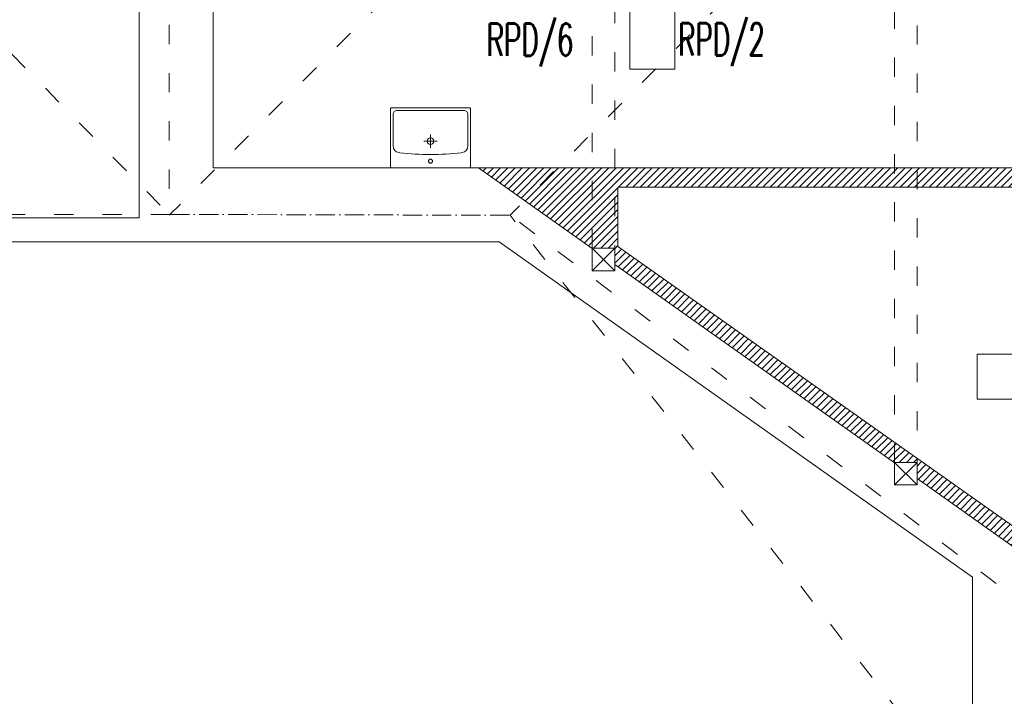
# Model space of a CAD drawing. Header units: millimetres. Extents: x 85284 to 143915, y -66821 to -28273.
# Tile 10 of 31: x 127973 to 128585, y -65513 to -65092. Entities that reach past the tile are written whole.
import ezdxf
from ezdxf import colors
from ezdxf.entities.mleader import LeaderData, LeaderLine
from ezdxf.math import Vec2, Vec3

# ---------------------------------------------------------------- set-up
doc = ezdxf.new("R2010")
doc.units = ezdxf.units.MM
doc.linetypes.add('ACAD_ISO03W100', pattern=[30, 12, -18])
doc.linetypes.add('ACAD_ISO10W100', pattern=[18, 12, -3, 0, -3])
doc.layers.get('0').update_dxf_attribs({"color": 251, "lineweight": 9})
for name, color, linetype, lineweight in [('A-sanitariaty.ART', 251, 'Continuous', 9), ('IE_Numery obw ośw hala', 6, 'Continuous', 13), ('IE_Oświetlenie podstawowe', 4, 'Continuous', 13), ('opis..KF', 251, 'Continuous', 9), ('siatka konstr..KF', 251, 'ACAD_ISO10W100', 9), ('wypełnienie 2', 251, 'Continuous', 9), ('ściana pro..KF', 251, 'Continuous', 9), ('ściany ist..KF', 251, 'Continuous', 9)]:
    doc.layers.add(name, color=color, linetype=linetype, lineweight=lineweight)
doc.styles.add('ARCH', font='segoeuil.ttf')
doc.styles.add('Opisowy', font='arial.ttf')
doc.styles.add('SIMPLEX', font='simplex', dxfattribs={"width": 0.85})
pattern_1 = [(45, (-308.0725, -28536.048), (-2.24506403, 2.24506403), [])]

# ---------------------------------------------------------------- blocks, each defined once
blk = doc.blocks.new('*U666')
at = {"layer": 'A-sanitariaty.ART'}
for p, q in [((0, 12.45), (0, 20.75)), ((4.15, 16.6), (-4.15, 16.6))]:
    blk.add_line(p, q, dxfattribs=at)
blk.add_lwpolyline([(24.07, 0), (-24.07, 0, -0.414214), (-24.9, 0.83), (-24.9, 36.52, -0.414214), (-24.07, 37.35), (24.07, 37.35, -0.414214), (24.9, 36.52), (24.9, 0.83, -0.414214)], format="xyb", close=True, dxfattribs=at)
blk.add_lwpolyline([(-19.12, 9.42), (-19.63, 9.49, -0.376652), (-23.24, 13.6), (-23.24, 33.2, -0.414214), (-20.75, 35.69), (20.75, 35.69, -0.414214), (23.24, 33.2), (23.24, 13.6, -0.376652), (19.63, 9.49), (19.12, 9.42)], format="xyb", dxfattribs=at)
for centre, radius in [((0, 16.6), 2.08), ((0, 4.15), 1.25)]:
    blk.add_circle(centre, radius, dxfattribs=at)
blk.add_arc((0, 171.81), 163.51, 263.28301, 276.71699, dxfattribs=at)
blk = doc.blocks.new('_Dot')
at = {"color": 0, "linetype": 'ByBlock', "lineweight": -2}
blk.add_line((-0.5, 0), (-1, 0), dxfattribs=at)
at = {"color": 0, "linetype": 'ByBlock', "const_width": 0.5}
blk.add_lwpolyline([(-0.25, 0, 1), (0.25, 0, 1)], format="xyb", close=True, dxfattribs=at)
blk = doc.blocks.new('Oprawa 5.0')
at = {"layer": 'IE_Oświetlenie podstawowe', "color": 0, "linetype": 'ByBlock'}
blk.add_lwpolyline([(-58.25, 28), (58.25, 28), (58.25, 0), (-58.25, 0)], close=True, dxfattribs=at)
at = {"layer": 'IE_Oświetlenie podstawowe', "color": 0, "insert": (-10.23, 23.74), "char_height": 20, "width": 20.191, "attachment_point": 1, "style": 'Opisowy'}
blk.add_mtext('{\\W0.8;5}', dxfattribs=at)

msp = doc.modelspace()

# ---------------------------------------------------------------- hatches: boundary and pattern name
at = {"layer": 'wypełnienie 2', "linetype": 'ByBlock', "transparency": 33554595}
h = msp.add_hatch(dxfattribs=at)
h.set_pattern_fill('ANSI31', color=256)
h.set_pattern_definition(pattern_1)
h.paths.add_polyline_path([(128644.4, -64970.99), (128632.4, -64970.99), (128632.4, -64982.02), (128644.4, -64982.02)])
h.paths.add_polyline_path([(128644.4, -65082.02), (128632.4, -65082.02), (128632.4, -65183.99), (128530.65, -65183.99), (128530.65, -65195.99), (128644.4, -65195.99)])
h.paths.add_polyline_path([(128530.65, -65183.99), (128516.65, -65183.99), (128516.65, -65195.99), (128530.65, -65195.99)])
h.paths.add_polyline_path([(128516.65, -65183.99), (128342.65, -65183.99), (128342.65, -65244.07), (128516.39, -65367.24), (128516.65, -65367.24), (128516.65, -65354.86), (128344.65, -65232.93), (128344.65, -65195.99), (128516.65, -65195.99)])
h.paths.add_polyline_path([(128342.65, -65183.99), (128328.65, -65183.99), (128328.65, -65233.97), (128342.65, -65233.97)])
h.paths.add_polyline_path([(128328.65, -65183.99), (128306.97, -65183.99), (128286.69, -65204.4), (128328.65, -65234.15), (128328.65, -65233.97)])
h.paths.add_polyline_path([(128306.97, -65183.99), (128257.9, -65183.99), (128286.69, -65204.4)])
h = msp.add_hatch(dxfattribs=at)
h.set_pattern_fill('ANSI31', color=256)
h.set_pattern_definition(pattern_1)
h.paths.add_polyline_path([(128530.65, -65364.79), (128530.65, -65377.35), (128595.08, -65423.02), (128595.08, -65453.49), (128775.9, -65453.49), (128786.14, -65453.49), (128786.14, -65437.49), (128633.21, -65437.49)])
h.paths.add_polyline_path([(128516.65, -65354.86), (128516.65, -65367.24), (128530.65, -65367.24), (128530.65, -65364.79)])
h.paths.add_polyline_path([(128844.5, -65437.49), (128800.14, -65437.49), (128800.14, -65453.49), (128844.5, -65453.49)])
h.paths.add_polyline_path([(128867.4, -65439.49), (128867.41, -65437.49), (128844.5, -65437.49), (128844.5, -65453.49), (128867.4, -65453.49)])
h.paths.add_polyline_path([(128881.41, -65437.49), (128881.4, -65439.49), (128881.4, -65453.49), (128886.9, -65453.49), (129046.9, -65453.49), (129046.9, -65437.49)])

# ---------------------------------------------------------------- linework, layer by layer
at = {"linetype": 'ACAD_ISO03W100'}
for p, q in [((128065.65, -62604.99), (128065.65, -65213.49)), ((127084.9, -64213.99), (128065.65, -65212.99)), ((129046.4, -64228.79), (128065.65, -65213.49)), ((129256.35, -64228.79), (128277.65, -65213.49)), ((128328.65, -65234.15), (128328.65, -64749.6)), ((128342.65, -65244.07), (128342.65, -64749.6)), ((128516.65, -65367.42), (128516.65, -64763.6)), ((128530.65, -65377.35), (128530.65, -64763.6)), ((128066.15, -65212.99), (123648.3, -65212.99)), ((129177.4, -65895.71), (128277.65, -65213.49)), ((128946.4, -66067.99), (128277.65, -65213.49))]:
    msp.add_line(p, q, dxfattribs=at)
at = {"layer": 'siatka konstr..KF', "color": 18, "lineweight": 9, "true_color": 0x000000}
msp.add_line((128066.15, -65212.99), (128277.65, -65213.49), dxfattribs=at)
at = {"layer": 'ściana pro..KF', "linetype": 'ByBlock'}
for p, q in [((128257.9, -65183.99), (128632.4, -65183.99)), ((128344.65, -65195.99), (128644.4, -65195.99)), ((128344.65, -65195.99), (128344.65, -65232.93)), ((128344.65, -65232.93), (128633.21, -65437.49))]:
    msp.add_line(p, q, dxfattribs=at)
at = {"layer": 'ściany ist..KF', "linetype": 'ByBlock'}
for p, q in [((128092.9, -64894.99), (128092.9, -65150.45)), ((128092.9, -65150.45), (128092.9, -65183.99)), ((128092.9, -65183.99), (128257.9, -65183.99)), ((128328.65, -65234.15), (128257.9, -65183.99)), ((128328.65, -65247.97), (128342.65, -65233.97)), ((128328.65, -65233.97), (128342.65, -65247.97)), ((128516.65, -65367.42), (128342.65, -65244.07)), ((128516.65, -65367.24), (128530.65, -65381.24)), ((128516.65, -65381.24), (128530.65, -65367.24)), ((128589.4, -65418.99), (128530.65, -65377.35)), ((128565.04, -65441.61), (128565.04, -66080))]:
    msp.add_line(p, q, dxfattribs=at)
for points in [[(128092.9, -65150.45), (128092.9, -64894.99), (127971.9, -64894.99), (127971.9, -64940.99), (128046.9, -64940.99), (128046.9, -65150.45)], [(128046.9, -65150.45), (128046.9, -65214.99), (127706.36, -65214.99), (127706.36, -65230), (128270.85, -65230), (128565.04, -65438.55), (128565.04, -66080), (128125.08, -66080), (128125.08, -66126)], [(128125.08, -66126), (128960.4, -66126), (129182.9, -65904.08), (129182.9, -65447.99), (129092.9, -65447.99), (129092.9, -65339), (129046.9, -65339), (129046.9, -65493.99), (129139.7, -65493.99), (129139.45, -65887.48), (128952.08, -66080), (128595.08, -66080), (128595.08, -65423.02), (128530.65, -65377.35), (128530.65, -65381.24), (128516.65, -65381.24), (128516.65, -65367.42), (128342.65, -65244.07), (128342.65, -65247.97), (128328.65, -65247.97), (128328.65, -65234.15), (128257.9, -65183.99), (128092.9, -65183.99), (128092.9, -65150.45)], [(128046.9, -65230), (128270.85, -65230)], [(128270.85, -65230), (128565.04, -65438.55), (128565.04, -65567.93)], [(128328.65, -65233.97), (128342.65, -65233.97), (128342.65, -65247.97), (128328.65, -65247.97), (128328.65, -65233.97)], [(128516.65, -65367.24), (128530.65, -65367.24), (128530.65, -65381.24), (128516.65, -65381.24), (128516.65, -65367.24)]]:
    msp.add_lwpolyline(points, dxfattribs=at)

# ---------------------------------------------------------------- block references
at = {"layer": 'A-sanitariaty.ART', "xscale": -1}
msp.add_blockref('*U666', (128228.09, -65183.99), dxfattribs=at)
at = {"layer": 'IE_Oświetlenie podstawowe', "linetype": 'ByBlock', "rotation": 270}
msp.add_blockref('Oprawa 5.0', (128352.02, -65064.36), dxfattribs=at)
at = {"layer": 'IE_Oświetlenie podstawowe', "linetype": 'ByBlock'}
msp.add_blockref('Oprawa 5.0', (128626.35, -65327.94), dxfattribs=at)
msp.add_blockref('Oprawa 5.0', (128626.35, -65327.94), dxfattribs=at)

# ---------------------------------------------------------------- texts
at = {"layer": 'IE_Numery obw ośw hala', "style": 'SIMPLEX', "width": 0.6}
for s, p in [('RPD/6', (128263, -65114.22)), ('RPD/2', (128382.04, -65114.08))]:
    msp.add_text(s, height=20, dxfattribs=at).set_placement(p)

# ---------------------------------------------------------------- leaders
at = {"layer": 'opis..KF', "lineweight": 9}
ml = msp.add_multileader_mtext('Standard', dxfattribs=at)
ml.set_content('konstrukcja dachu\\Pobudowana płytami gk-f w odpornosci ogniowej EI 60', color=256, style='ARCH')
ml.set_leader_properties(color=256, linetype='ByLayer', lineweight=-1)
ml.set_arrow_properties(name='DOT')
ml.build(insert=Vec2(0, 0))
ml.multileader.update_dxf_attribs({"dogleg_length": 31.74, "arrow_head_size": 8.39})
ctx = ml.context
ctx.base_point, ctx.char_height, ctx.arrow_head_size, ctx.landing_gap_size, ctx.plane_origin = Vec3(128264.64, -65001.51), 13.4164, 8.39, 10.06, Vec3(127928.03, -64907.22)
ctx.text_align_type = 2
notes = []
notes.append((ctx, [(0, (1, 1, 0), (128473.99, -65001.51), (-1, 0), 31.74, [(0, [(128520.68, -64756.63)], 0, [])])]))
ctx.mtext.insert, ctx.mtext.width, ctx.mtext.alignment, ctx.mtext.flow_direction = Vec3(128432.18, -64992.55), 177.6703, 3, 5
for ctx, leaders in notes:
    for number, flags, end, landing, length, lines in leaders:
        leader = LeaderData()
        leader.index, (leader.has_last_leader_line, leader.has_dogleg_vector, leader.attachment_direction) = number, flags
        leader.last_leader_point, leader.dogleg_vector, leader.dogleg_length = Vec3(end), Vec3(landing), length
        for number, points, colour, breaks in lines:
            line = LeaderLine()
            line.index, line.vertices, line.color, line.breaks = number, Vec3.list(points), colors.encode_raw_color(colour), breaks
            leader.lines.append(line)
        ctx.leaders.append(leader)

doc.saveas('drawing.dxf')
